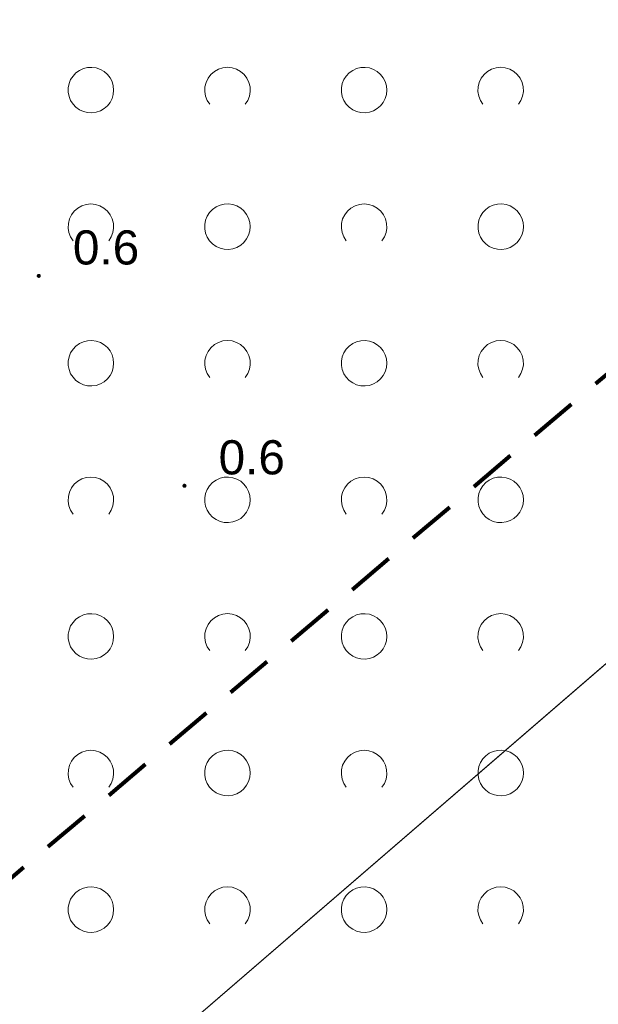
# Model space of a CAD drawing. Extents: x 5474185 to 5474933, y 5916077 to 5916824.
# Tile 94 of 256: x 5474430 to 5474442, y 5916611 to 5916633. Entities that reach past the tile are written whole.
import ezdxf

# ---------------------------------------------------------------- set-up
doc = ezdxf.new("R2010")
doc.units = 0
doc.linetypes.add('216-500', pattern=[2.5, 1.5, -1])
for name, color, linetype, lineweight in [('GESDZI', 253, 'CONTINUOUS', 18), ('GSPWPN', 253, 'CONTINUOUS', 13), ('GSPWPN_O', 253, 'CONTINUOUS', 13), ('GSSZAD', 254, 'CONTINUOUS', 18), ('Sieć wodociągowa', 253, 'CONTINUOUS', 40)]:
    doc.layers.add(name, color=color, linetype=linetype, lineweight=lineweight)
doc.styles.add('Arial', font='arial.ttf')

msp = doc.modelspace()

# ---------------------------------------------------------------- hatches: boundary and pattern name
at = {"layer": 'GSPWPN'}
for points in [[(5474430.2, 5916627.145), (5474430.188353, 5916627.146533), (5474430.1775, 5916627.151029), (5474430.16818, 5916627.15818), (5474430.161029, 5916627.1675), (5474430.156533, 5916627.178353), (5474430.155, 5916627.19), (5474430.156533, 5916627.201647), (5474430.161029, 5916627.2125), (5474430.16818, 5916627.22182), (5474430.1775, 5916627.228971), (5474430.188353, 5916627.233467), (5474430.2, 5916627.235), (5474430.211647, 5916627.233467), (5474430.2225, 5916627.228971), (5474430.23182, 5916627.22182), (5474430.238971, 5916627.2125), (5474430.243467, 5916627.201647), (5474430.245, 5916627.19), (5474430.243467, 5916627.178353), (5474430.238971, 5916627.1675), (5474430.23182, 5916627.15818), (5474430.2225, 5916627.151029), (5474430.211647, 5916627.146533)], [(5474433.4, 5916622.535), (5474433.388353, 5916622.536533), (5474433.3775, 5916622.541029), (5474433.36818, 5916622.54818), (5474433.361029, 5916622.5575), (5474433.356533, 5916622.568353), (5474433.355, 5916622.58), (5474433.356533, 5916622.591647), (5474433.361029, 5916622.6025), (5474433.36818, 5916622.61182), (5474433.3775, 5916622.618971), (5474433.388353, 5916622.623467), (5474433.4, 5916622.625), (5474433.411647, 5916622.623467), (5474433.4225, 5916622.618971), (5474433.43182, 5916622.61182), (5474433.438971, 5916622.6025), (5474433.443467, 5916622.591647), (5474433.445, 5916622.58), (5474433.443467, 5916622.568353), (5474433.438971, 5916622.5575), (5474433.43182, 5916622.54818), (5474433.4225, 5916622.541029), (5474433.411647, 5916622.536533)]]:
    msp.add_hatch(color=256, dxfattribs=at).paths.add_polyline_path(points)

# ---------------------------------------------------------------- linework, layer by layer
at = {"layer": 'GESDZI', "linetype": 'Continuous', "lineweight": 13}
for p, q in [((5474455.96, 5916630.15, 10.22), (5474342.29, 5916532.08, 10.22)), ((5474342.29, 5916532.08, 10.22), (5474455.96, 5916630.15, 10.22))]:
    msp.add_line(p, q, dxfattribs=at)
at = {"layer": 'GESDZI', "linetype": 'Continuous', "lineweight": 13, "elevation": 10.22, "flags": 128}
msp.add_lwpolyline([(5474443.69, 5916646.04), (5474393.53, 5916708.46), (5474352.63, 5916757.58), (5474351.73, 5916758.9), (5474246, 5916681.43), (5474241.05, 5916671.19), (5474244.02, 5916663.45), (5474255.17, 5916645.95), (5474272.74, 5916621.91), (5474307.08, 5916579.16), (5474342.29, 5916532.08), (5474455.96, 5916630.15), (5474443.69, 5916646.04)], close=True, dxfattribs=at)
at = {"layer": 'GSSZAD', "elevation": 10.1, "flags": 128}
for points in [[(5474431.845, 5916631.271005), (5474431.835964, 5916631.365631), (5474431.809184, 5916631.456836), (5474431.765627, 5916631.541325), (5474431.706867, 5916631.616045), (5474431.635028, 5916631.678293), (5474431.552708, 5916631.725821), (5474431.462879, 5916631.756911), (5474431.368791, 5916631.770439), (5474431.273843, 5916631.765916), (5474431.181466, 5916631.743505), (5474431.095, 5916631.704018), (5474431.01757, 5916631.64888), (5474430.951973, 5916631.580084), (5474430.900582, 5916631.500118), (5474430.865254, 5916631.411871), (5474430.847264, 5916631.318533), (5474430.847264, 5916631.223477), (5474430.865254, 5916631.130139), (5474430.900582, 5916631.041892), (5474430.951973, 5916630.961926), (5474431.01757, 5916630.89313), (5474431.095, 5916630.837992), (5474431.181466, 5916630.798505), (5474431.273843, 5916630.776094), (5474431.368791, 5916630.771571), (5474431.462879, 5916630.785099), (5474431.552708, 5916630.816189), (5474431.635028, 5916630.863717), (5474431.706867, 5916630.925965), (5474431.765627, 5916631.000685), (5474431.809184, 5916631.085174), (5474431.835964, 5916631.176379), (5474431.845, 5916631.271005)], [(5474437.845, 5916631.271005), (5474437.835964, 5916631.365631), (5474437.809184, 5916631.456836), (5474437.765627, 5916631.541325), (5474437.706867, 5916631.616045), (5474437.635028, 5916631.678293), (5474437.552708, 5916631.725821), (5474437.462879, 5916631.756911), (5474437.368791, 5916631.770439), (5474437.273843, 5916631.765916), (5474437.181466, 5916631.743505), (5474437.095, 5916631.704018), (5474437.01757, 5916631.64888), (5474436.951973, 5916631.580084), (5474436.900582, 5916631.500118), (5474436.865254, 5916631.411871), (5474436.847264, 5916631.318533), (5474436.847264, 5916631.223477), (5474436.865254, 5916631.130139), (5474436.900582, 5916631.041892), (5474436.951973, 5916630.961926), (5474437.01757, 5916630.89313), (5474437.095, 5916630.837992), (5474437.181466, 5916630.798505), (5474437.273843, 5916630.776094), (5474437.368791, 5916630.771571), (5474437.462879, 5916630.785099), (5474437.552708, 5916630.816189), (5474437.635028, 5916630.863717), (5474437.706867, 5916630.925965), (5474437.765627, 5916631.000685), (5474437.809184, 5916631.085174), (5474437.835964, 5916631.176379), (5474437.845, 5916631.271005)], [(5474434.845, 5916628.271005), (5474434.835964, 5916628.365631), (5474434.809184, 5916628.456836), (5474434.765627, 5916628.541325), (5474434.706867, 5916628.616045), (5474434.635028, 5916628.678293), (5474434.552708, 5916628.725821), (5474434.462879, 5916628.756911), (5474434.368791, 5916628.770439), (5474434.273843, 5916628.765916), (5474434.181466, 5916628.743505), (5474434.095, 5916628.704018), (5474434.01757, 5916628.64888), (5474433.951973, 5916628.580084), (5474433.900582, 5916628.500118), (5474433.865254, 5916628.411871), (5474433.847264, 5916628.318533), (5474433.847264, 5916628.223477), (5474433.865254, 5916628.130139), (5474433.900582, 5916628.041892), (5474433.951973, 5916627.961926), (5474434.01757, 5916627.89313), (5474434.095, 5916627.837992), (5474434.181466, 5916627.798505), (5474434.273843, 5916627.776094), (5474434.368791, 5916627.771571), (5474434.462879, 5916627.785099), (5474434.552708, 5916627.816189), (5474434.635028, 5916627.863717), (5474434.706867, 5916627.925965), (5474434.765627, 5916628.000685), (5474434.809184, 5916628.085174), (5474434.835964, 5916628.176379), (5474434.845, 5916628.271005)], [(5474440.845, 5916628.271005), (5474440.835964, 5916628.365631), (5474440.809184, 5916628.456836), (5474440.765627, 5916628.541325), (5474440.706867, 5916628.616045), (5474440.635028, 5916628.678293), (5474440.552708, 5916628.725821), (5474440.462879, 5916628.756911), (5474440.368791, 5916628.770439), (5474440.273843, 5916628.765916), (5474440.181466, 5916628.743505), (5474440.095, 5916628.704018), (5474440.01757, 5916628.64888), (5474439.951973, 5916628.580084), (5474439.900582, 5916628.500118), (5474439.865254, 5916628.411871), (5474439.847264, 5916628.318533), (5474439.847264, 5916628.223477), (5474439.865254, 5916628.130139), (5474439.900582, 5916628.041892), (5474439.951973, 5916627.961926), (5474440.01757, 5916627.89313), (5474440.095, 5916627.837992), (5474440.181466, 5916627.798505), (5474440.273843, 5916627.776094), (5474440.368791, 5916627.771571), (5474440.462879, 5916627.785099), (5474440.552708, 5916627.816189), (5474440.635028, 5916627.863717), (5474440.706867, 5916627.925965), (5474440.765627, 5916628.000685), (5474440.809184, 5916628.085174), (5474440.835964, 5916628.176379), (5474440.845, 5916628.271005)], [(5474431.845, 5916625.271005), (5474431.835964, 5916625.365631), (5474431.809184, 5916625.456836), (5474431.765627, 5916625.541325), (5474431.706867, 5916625.616045), (5474431.635028, 5916625.678293), (5474431.552708, 5916625.725821), (5474431.462879, 5916625.756911), (5474431.368791, 5916625.770439), (5474431.273843, 5916625.765916), (5474431.181466, 5916625.743505), (5474431.095, 5916625.704018), (5474431.01757, 5916625.64888), (5474430.951973, 5916625.580084), (5474430.900582, 5916625.500118), (5474430.865254, 5916625.411871), (5474430.847264, 5916625.318533), (5474430.847264, 5916625.223477), (5474430.865254, 5916625.130139), (5474430.900582, 5916625.041892), (5474430.951973, 5916624.961926), (5474431.01757, 5916624.89313), (5474431.095, 5916624.837992), (5474431.181466, 5916624.798505), (5474431.273843, 5916624.776094), (5474431.368791, 5916624.771571), (5474431.462879, 5916624.785099), (5474431.552708, 5916624.816189), (5474431.635028, 5916624.863717), (5474431.706867, 5916624.925965), (5474431.765627, 5916625.000685), (5474431.809184, 5916625.085174), (5474431.835964, 5916625.176379), (5474431.845, 5916625.271005)], [(5474437.845, 5916625.271005), (5474437.835964, 5916625.365631), (5474437.809184, 5916625.456836), (5474437.765627, 5916625.541325), (5474437.706867, 5916625.616045), (5474437.635028, 5916625.678293), (5474437.552708, 5916625.725821), (5474437.462879, 5916625.756911), (5474437.368791, 5916625.770439), (5474437.273843, 5916625.765916), (5474437.181466, 5916625.743505), (5474437.095, 5916625.704018), (5474437.01757, 5916625.64888), (5474436.951973, 5916625.580084), (5474436.900582, 5916625.500118), (5474436.865254, 5916625.411871), (5474436.847264, 5916625.318533), (5474436.847264, 5916625.223477), (5474436.865254, 5916625.130139), (5474436.900582, 5916625.041892), (5474436.951973, 5916624.961926), (5474437.01757, 5916624.89313), (5474437.095, 5916624.837992), (5474437.181466, 5916624.798505), (5474437.273843, 5916624.776094), (5474437.368791, 5916624.771571), (5474437.462879, 5916624.785099), (5474437.552708, 5916624.816189), (5474437.635028, 5916624.863717), (5474437.706867, 5916624.925965), (5474437.765627, 5916625.000685), (5474437.809184, 5916625.085174), (5474437.835964, 5916625.176379), (5474437.845, 5916625.271005)], [(5474434.845, 5916622.271005), (5474434.835964, 5916622.365631), (5474434.809184, 5916622.456836), (5474434.765627, 5916622.541325), (5474434.706867, 5916622.616045), (5474434.635028, 5916622.678293), (5474434.552708, 5916622.725821), (5474434.462879, 5916622.756911), (5474434.368791, 5916622.770439), (5474434.273843, 5916622.765916), (5474434.181466, 5916622.743505), (5474434.095, 5916622.704018), (5474434.01757, 5916622.64888), (5474433.951973, 5916622.580084), (5474433.900582, 5916622.500118), (5474433.865254, 5916622.411871), (5474433.847264, 5916622.318533), (5474433.847264, 5916622.223477), (5474433.865254, 5916622.130139), (5474433.900582, 5916622.041892), (5474433.951973, 5916621.961926), (5474434.01757, 5916621.89313), (5474434.095, 5916621.837992), (5474434.181466, 5916621.798505), (5474434.273843, 5916621.776094), (5474434.368791, 5916621.771571), (5474434.462879, 5916621.785099), (5474434.552708, 5916621.816189), (5474434.635028, 5916621.863717), (5474434.706867, 5916621.925965), (5474434.765627, 5916622.000685), (5474434.809184, 5916622.085174), (5474434.835964, 5916622.176379), (5474434.845, 5916622.271005)], [(5474440.845, 5916622.271005), (5474440.835964, 5916622.365631), (5474440.809184, 5916622.456836), (5474440.765627, 5916622.541325), (5474440.706867, 5916622.616045), (5474440.635028, 5916622.678293), (5474440.552708, 5916622.725821), (5474440.462879, 5916622.756911), (5474440.368791, 5916622.770439), (5474440.273843, 5916622.765916), (5474440.181466, 5916622.743505), (5474440.095, 5916622.704018), (5474440.01757, 5916622.64888), (5474439.951973, 5916622.580084), (5474439.900582, 5916622.500118), (5474439.865254, 5916622.411871), (5474439.847264, 5916622.318533), (5474439.847264, 5916622.223477), (5474439.865254, 5916622.130139), (5474439.900582, 5916622.041892), (5474439.951973, 5916621.961926), (5474440.01757, 5916621.89313), (5474440.095, 5916621.837992), (5474440.181466, 5916621.798505), (5474440.273843, 5916621.776094), (5474440.368791, 5916621.771571), (5474440.462879, 5916621.785099), (5474440.552708, 5916621.816189), (5474440.635028, 5916621.863717), (5474440.706867, 5916621.925965), (5474440.765627, 5916622.000685), (5474440.809184, 5916622.085174), (5474440.835964, 5916622.176379), (5474440.845, 5916622.271005)], [(5474431.845, 5916619.271005), (5474431.835964, 5916619.365631), (5474431.809184, 5916619.456836), (5474431.765627, 5916619.541325), (5474431.706867, 5916619.616045), (5474431.635028, 5916619.678293), (5474431.552708, 5916619.725821), (5474431.462879, 5916619.756911), (5474431.368791, 5916619.770439), (5474431.273843, 5916619.765916), (5474431.181466, 5916619.743505), (5474431.095, 5916619.704018), (5474431.01757, 5916619.64888), (5474430.951973, 5916619.580084), (5474430.900582, 5916619.500118), (5474430.865254, 5916619.411871), (5474430.847264, 5916619.318533), (5474430.847264, 5916619.223477), (5474430.865254, 5916619.130139), (5474430.900582, 5916619.041892), (5474430.951973, 5916618.961926), (5474431.01757, 5916618.89313), (5474431.095, 5916618.837992), (5474431.181466, 5916618.798505), (5474431.273843, 5916618.776094), (5474431.368791, 5916618.771571), (5474431.462879, 5916618.785099), (5474431.552708, 5916618.816189), (5474431.635028, 5916618.863717), (5474431.706867, 5916618.925965), (5474431.765627, 5916619.000685), (5474431.809184, 5916619.085174), (5474431.835964, 5916619.176379), (5474431.845, 5916619.271005)], [(5474437.845, 5916619.271005), (5474437.835964, 5916619.365631), (5474437.809184, 5916619.456836), (5474437.765627, 5916619.541325), (5474437.706867, 5916619.616045), (5474437.635028, 5916619.678293), (5474437.552708, 5916619.725821), (5474437.462879, 5916619.756911), (5474437.368791, 5916619.770439), (5474437.273843, 5916619.765916), (5474437.181466, 5916619.743505), (5474437.095, 5916619.704018), (5474437.01757, 5916619.64888), (5474436.951973, 5916619.580084), (5474436.900582, 5916619.500118), (5474436.865254, 5916619.411871), (5474436.847264, 5916619.318533), (5474436.847264, 5916619.223477), (5474436.865254, 5916619.130139), (5474436.900582, 5916619.041892), (5474436.951973, 5916618.961926), (5474437.01757, 5916618.89313), (5474437.095, 5916618.837992), (5474437.181466, 5916618.798505), (5474437.273843, 5916618.776094), (5474437.368791, 5916618.771571), (5474437.462879, 5916618.785099), (5474437.552708, 5916618.816189), (5474437.635028, 5916618.863717), (5474437.706867, 5916618.925965), (5474437.765627, 5916619.000685), (5474437.809184, 5916619.085174), (5474437.835964, 5916619.176379), (5474437.845, 5916619.271005)], [(5474434.845, 5916616.271005), (5474434.835964, 5916616.365631), (5474434.809184, 5916616.456836), (5474434.765627, 5916616.541325), (5474434.706867, 5916616.616045), (5474434.635028, 5916616.678293), (5474434.552708, 5916616.725821), (5474434.462879, 5916616.756911), (5474434.368791, 5916616.770439), (5474434.273843, 5916616.765916), (5474434.181466, 5916616.743505), (5474434.095, 5916616.704018), (5474434.01757, 5916616.64888), (5474433.951973, 5916616.580084), (5474433.900582, 5916616.500118), (5474433.865254, 5916616.411871), (5474433.847264, 5916616.318533), (5474433.847264, 5916616.223477), (5474433.865254, 5916616.130139), (5474433.900582, 5916616.041892), (5474433.951973, 5916615.961926), (5474434.01757, 5916615.89313), (5474434.095, 5916615.837992), (5474434.181466, 5916615.798505), (5474434.273843, 5916615.776094), (5474434.368791, 5916615.771571), (5474434.462879, 5916615.785099), (5474434.552708, 5916615.816189), (5474434.635028, 5916615.863717), (5474434.706867, 5916615.925965), (5474434.765627, 5916616.000685), (5474434.809184, 5916616.085174), (5474434.835964, 5916616.176379), (5474434.845, 5916616.271005)], [(5474440.845, 5916616.271005), (5474440.835964, 5916616.365631), (5474440.809184, 5916616.456836), (5474440.765627, 5916616.541325), (5474440.706867, 5916616.616045), (5474440.635028, 5916616.678293), (5474440.552708, 5916616.725821), (5474440.462879, 5916616.756911), (5474440.368791, 5916616.770439), (5474440.273843, 5916616.765916), (5474440.181466, 5916616.743505), (5474440.095, 5916616.704018), (5474440.01757, 5916616.64888), (5474439.951973, 5916616.580084), (5474439.900582, 5916616.500118), (5474439.865254, 5916616.411871), (5474439.847264, 5916616.318533), (5474439.847264, 5916616.223477), (5474439.865254, 5916616.130139), (5474439.900582, 5916616.041892), (5474439.951973, 5916615.961926), (5474440.01757, 5916615.89313), (5474440.095, 5916615.837992), (5474440.181466, 5916615.798505), (5474440.273843, 5916615.776094), (5474440.368791, 5916615.771571), (5474440.462879, 5916615.785099), (5474440.552708, 5916615.816189), (5474440.635028, 5916615.863717), (5474440.706867, 5916615.925965), (5474440.765627, 5916616.000685), (5474440.809184, 5916616.085174), (5474440.835964, 5916616.176379), (5474440.845, 5916616.271005)], [(5474431.845, 5916613.271005), (5474431.835964, 5916613.365631), (5474431.809184, 5916613.456836), (5474431.765627, 5916613.541325), (5474431.706867, 5916613.616045), (5474431.635028, 5916613.678293), (5474431.552708, 5916613.725821), (5474431.462879, 5916613.756911), (5474431.368791, 5916613.770439), (5474431.273843, 5916613.765916), (5474431.181466, 5916613.743505), (5474431.095, 5916613.704018), (5474431.01757, 5916613.64888), (5474430.951973, 5916613.580084), (5474430.900582, 5916613.500118), (5474430.865254, 5916613.411871), (5474430.847264, 5916613.318533), (5474430.847264, 5916613.223477), (5474430.865254, 5916613.130139), (5474430.900582, 5916613.041892), (5474430.951973, 5916612.961926), (5474431.01757, 5916612.89313), (5474431.095, 5916612.837992), (5474431.181466, 5916612.798505), (5474431.273843, 5916612.776094), (5474431.368791, 5916612.771571), (5474431.462879, 5916612.785099), (5474431.552708, 5916612.816189), (5474431.635028, 5916612.863717), (5474431.706867, 5916612.925965), (5474431.765627, 5916613.000685), (5474431.809184, 5916613.085174), (5474431.835964, 5916613.176379), (5474431.845, 5916613.271005)], [(5474437.845, 5916613.271005), (5474437.835964, 5916613.365631), (5474437.809184, 5916613.456836), (5474437.765627, 5916613.541325), (5474437.706867, 5916613.616045), (5474437.635028, 5916613.678293), (5474437.552708, 5916613.725821), (5474437.462879, 5916613.756911), (5474437.368791, 5916613.770439), (5474437.273843, 5916613.765916), (5474437.181466, 5916613.743505), (5474437.095, 5916613.704018), (5474437.01757, 5916613.64888), (5474436.951973, 5916613.580084), (5474436.900582, 5916613.500118), (5474436.865254, 5916613.411871), (5474436.847264, 5916613.318533), (5474436.847264, 5916613.223477), (5474436.865254, 5916613.130139), (5474436.900582, 5916613.041892), (5474436.951973, 5916612.961926), (5474437.01757, 5916612.89313), (5474437.095, 5916612.837992), (5474437.181466, 5916612.798505), (5474437.273843, 5916612.776094), (5474437.368791, 5916612.771571), (5474437.462879, 5916612.785099), (5474437.552708, 5916612.816189), (5474437.635028, 5916612.863717), (5474437.706867, 5916612.925965), (5474437.765627, 5916613.000685), (5474437.809184, 5916613.085174), (5474437.835964, 5916613.176379), (5474437.845, 5916613.271005)]]:
    msp.add_lwpolyline(points, close=True, dxfattribs=at)
for points in [[(5474433.954688, 5916630.958505), (5474433.899433, 5916631.044136), (5474433.862688, 5916631.139191), (5474433.84598, 5916631.239723), (5474433.850002, 5916631.341554), (5474433.874588, 5916631.440454), (5474433.918717, 5916631.532315), (5474433.980554, 5916631.61332), (5474434.057532, 5916631.680104), (5474434.146452, 5916631.729894), (5474434.24362, 5916631.760619), (5474434.345, 5916631.771005), (5474434.44638, 5916631.760619), (5474434.543548, 5916631.729894), (5474434.632468, 5916631.680104), (5474434.709446, 5916631.61332), (5474434.771283, 5916631.532315), (5474434.815412, 5916631.440454), (5474434.839998, 5916631.341554), (5474434.84402, 5916631.239723), (5474434.827312, 5916631.139191), (5474434.790567, 5916631.044136), (5474434.735312, 5916630.958505)], [(5474439.954688, 5916630.958505), (5474439.899433, 5916631.044136), (5474439.862688, 5916631.139191), (5474439.84598, 5916631.239723), (5474439.850002, 5916631.341554), (5474439.874588, 5916631.440454), (5474439.918717, 5916631.532315), (5474439.980554, 5916631.61332), (5474440.057532, 5916631.680104), (5474440.146452, 5916631.729894), (5474440.24362, 5916631.760619), (5474440.345, 5916631.771005), (5474440.44638, 5916631.760619), (5474440.543548, 5916631.729894), (5474440.632468, 5916631.680104), (5474440.709446, 5916631.61332), (5474440.771283, 5916631.532315), (5474440.815412, 5916631.440454), (5474440.839998, 5916631.341554), (5474440.84402, 5916631.239723), (5474440.827312, 5916631.139191), (5474440.790567, 5916631.044136), (5474440.735312, 5916630.958505)], [(5474430.954688, 5916627.958505), (5474430.899433, 5916628.044136), (5474430.862688, 5916628.139191), (5474430.84598, 5916628.239723), (5474430.850002, 5916628.341554), (5474430.874588, 5916628.440454), (5474430.918717, 5916628.532315), (5474430.980554, 5916628.61332), (5474431.057532, 5916628.680104), (5474431.146452, 5916628.729894), (5474431.24362, 5916628.760619), (5474431.345, 5916628.771005), (5474431.44638, 5916628.760619), (5474431.543548, 5916628.729894), (5474431.632468, 5916628.680104), (5474431.709446, 5916628.61332), (5474431.771283, 5916628.532315), (5474431.815412, 5916628.440454), (5474431.839998, 5916628.341554), (5474431.84402, 5916628.239723), (5474431.827312, 5916628.139191), (5474431.790567, 5916628.044136), (5474431.735312, 5916627.958505)], [(5474436.954688, 5916627.958505), (5474436.899433, 5916628.044136), (5474436.862688, 5916628.139191), (5474436.84598, 5916628.239723), (5474436.850002, 5916628.341554), (5474436.874588, 5916628.440454), (5474436.918717, 5916628.532315), (5474436.980554, 5916628.61332), (5474437.057532, 5916628.680104), (5474437.146452, 5916628.729894), (5474437.24362, 5916628.760619), (5474437.345, 5916628.771005), (5474437.44638, 5916628.760619), (5474437.543548, 5916628.729894), (5474437.632468, 5916628.680104), (5474437.709446, 5916628.61332), (5474437.771283, 5916628.532315), (5474437.815412, 5916628.440454), (5474437.839998, 5916628.341554), (5474437.84402, 5916628.239723), (5474437.827312, 5916628.139191), (5474437.790567, 5916628.044136), (5474437.735312, 5916627.958505)], [(5474433.954688, 5916624.958505), (5474433.899433, 5916625.044136), (5474433.862688, 5916625.139191), (5474433.84598, 5916625.239723), (5474433.850002, 5916625.341554), (5474433.874588, 5916625.440454), (5474433.918717, 5916625.532315), (5474433.980554, 5916625.61332), (5474434.057532, 5916625.680104), (5474434.146452, 5916625.729894), (5474434.24362, 5916625.760619), (5474434.345, 5916625.771005), (5474434.44638, 5916625.760619), (5474434.543548, 5916625.729894), (5474434.632468, 5916625.680104), (5474434.709446, 5916625.61332), (5474434.771283, 5916625.532315), (5474434.815412, 5916625.440454), (5474434.839998, 5916625.341554), (5474434.84402, 5916625.239723), (5474434.827312, 5916625.139191), (5474434.790567, 5916625.044136), (5474434.735312, 5916624.958505)], [(5474439.954688, 5916624.958505), (5474439.899433, 5916625.044136), (5474439.862688, 5916625.139191), (5474439.84598, 5916625.239723), (5474439.850002, 5916625.341554), (5474439.874588, 5916625.440454), (5474439.918717, 5916625.532315), (5474439.980554, 5916625.61332), (5474440.057532, 5916625.680104), (5474440.146452, 5916625.729894), (5474440.24362, 5916625.760619), (5474440.345, 5916625.771005), (5474440.44638, 5916625.760619), (5474440.543548, 5916625.729894), (5474440.632468, 5916625.680104), (5474440.709446, 5916625.61332), (5474440.771283, 5916625.532315), (5474440.815412, 5916625.440454), (5474440.839998, 5916625.341554), (5474440.84402, 5916625.239723), (5474440.827312, 5916625.139191), (5474440.790567, 5916625.044136), (5474440.735312, 5916624.958505)], [(5474430.954688, 5916621.958505), (5474430.899433, 5916622.044136), (5474430.862688, 5916622.139191), (5474430.84598, 5916622.239723), (5474430.850002, 5916622.341554), (5474430.874588, 5916622.440454), (5474430.918717, 5916622.532315), (5474430.980554, 5916622.61332), (5474431.057532, 5916622.680104), (5474431.146452, 5916622.729894), (5474431.24362, 5916622.760619), (5474431.345, 5916622.771005), (5474431.44638, 5916622.760619), (5474431.543548, 5916622.729894), (5474431.632468, 5916622.680104), (5474431.709446, 5916622.61332), (5474431.771283, 5916622.532315), (5474431.815412, 5916622.440454), (5474431.839998, 5916622.341554), (5474431.84402, 5916622.239723), (5474431.827312, 5916622.139191), (5474431.790567, 5916622.044136), (5474431.735312, 5916621.958505)], [(5474436.954688, 5916621.958505), (5474436.899433, 5916622.044136), (5474436.862688, 5916622.139191), (5474436.84598, 5916622.239723), (5474436.850002, 5916622.341554), (5474436.874588, 5916622.440454), (5474436.918717, 5916622.532315), (5474436.980554, 5916622.61332), (5474437.057532, 5916622.680104), (5474437.146452, 5916622.729894), (5474437.24362, 5916622.760619), (5474437.345, 5916622.771005), (5474437.44638, 5916622.760619), (5474437.543548, 5916622.729894), (5474437.632468, 5916622.680104), (5474437.709446, 5916622.61332), (5474437.771283, 5916622.532315), (5474437.815412, 5916622.440454), (5474437.839998, 5916622.341554), (5474437.84402, 5916622.239723), (5474437.827312, 5916622.139191), (5474437.790567, 5916622.044136), (5474437.735312, 5916621.958505)], [(5474433.954688, 5916618.958505), (5474433.899433, 5916619.044136), (5474433.862688, 5916619.139191), (5474433.84598, 5916619.239723), (5474433.850002, 5916619.341554), (5474433.874588, 5916619.440454), (5474433.918717, 5916619.532315), (5474433.980554, 5916619.61332), (5474434.057532, 5916619.680104), (5474434.146452, 5916619.729894), (5474434.24362, 5916619.760619), (5474434.345, 5916619.771005), (5474434.44638, 5916619.760619), (5474434.543548, 5916619.729894), (5474434.632468, 5916619.680104), (5474434.709446, 5916619.61332), (5474434.771283, 5916619.532315), (5474434.815412, 5916619.440454), (5474434.839998, 5916619.341554), (5474434.84402, 5916619.239723), (5474434.827312, 5916619.139191), (5474434.790567, 5916619.044136), (5474434.735312, 5916618.958505)], [(5474439.954688, 5916618.958505), (5474439.899433, 5916619.044136), (5474439.862688, 5916619.139191), (5474439.84598, 5916619.239723), (5474439.850002, 5916619.341554), (5474439.874588, 5916619.440454), (5474439.918717, 5916619.532315), (5474439.980554, 5916619.61332), (5474440.057532, 5916619.680104), (5474440.146452, 5916619.729894), (5474440.24362, 5916619.760619), (5474440.345, 5916619.771005), (5474440.44638, 5916619.760619), (5474440.543548, 5916619.729894), (5474440.632468, 5916619.680104), (5474440.709446, 5916619.61332), (5474440.771283, 5916619.532315), (5474440.815412, 5916619.440454), (5474440.839998, 5916619.341554), (5474440.84402, 5916619.239723), (5474440.827312, 5916619.139191), (5474440.790567, 5916619.044136), (5474440.735312, 5916618.958505)], [(5474430.954688, 5916615.958505), (5474430.899433, 5916616.044136), (5474430.862688, 5916616.139191), (5474430.84598, 5916616.239723), (5474430.850002, 5916616.341554), (5474430.874588, 5916616.440454), (5474430.918717, 5916616.532315), (5474430.980554, 5916616.61332), (5474431.057532, 5916616.680104), (5474431.146452, 5916616.729894), (5474431.24362, 5916616.760619), (5474431.345, 5916616.771005), (5474431.44638, 5916616.760619), (5474431.543548, 5916616.729894), (5474431.632468, 5916616.680104), (5474431.709446, 5916616.61332), (5474431.771283, 5916616.532315), (5474431.815412, 5916616.440454), (5474431.839998, 5916616.341554), (5474431.84402, 5916616.239723), (5474431.827312, 5916616.139191), (5474431.790567, 5916616.044136), (5474431.735312, 5916615.958505)], [(5474436.954688, 5916615.958505), (5474436.899433, 5916616.044136), (5474436.862688, 5916616.139191), (5474436.84598, 5916616.239723), (5474436.850002, 5916616.341554), (5474436.874588, 5916616.440454), (5474436.918717, 5916616.532315), (5474436.980554, 5916616.61332), (5474437.057532, 5916616.680104), (5474437.146452, 5916616.729894), (5474437.24362, 5916616.760619), (5474437.345, 5916616.771005), (5474437.44638, 5916616.760619), (5474437.543548, 5916616.729894), (5474437.632468, 5916616.680104), (5474437.709446, 5916616.61332), (5474437.771283, 5916616.532315), (5474437.815412, 5916616.440454), (5474437.839998, 5916616.341554), (5474437.84402, 5916616.239723), (5474437.827312, 5916616.139191), (5474437.790567, 5916616.044136), (5474437.735312, 5916615.958505)], [(5474433.954688, 5916612.958505), (5474433.899433, 5916613.044136), (5474433.862688, 5916613.139191), (5474433.84598, 5916613.239723), (5474433.850002, 5916613.341554), (5474433.874588, 5916613.440454), (5474433.918717, 5916613.532315), (5474433.980554, 5916613.61332), (5474434.057532, 5916613.680104), (5474434.146452, 5916613.729894), (5474434.24362, 5916613.760619), (5474434.345, 5916613.771005), (5474434.44638, 5916613.760619), (5474434.543548, 5916613.729894), (5474434.632468, 5916613.680104), (5474434.709446, 5916613.61332), (5474434.771283, 5916613.532315), (5474434.815412, 5916613.440454), (5474434.839998, 5916613.341554), (5474434.84402, 5916613.239723), (5474434.827312, 5916613.139191), (5474434.790567, 5916613.044136), (5474434.735312, 5916612.958505)], [(5474439.954688, 5916612.958505), (5474439.899433, 5916613.044136), (5474439.862688, 5916613.139191), (5474439.84598, 5916613.239723), (5474439.850002, 5916613.341554), (5474439.874588, 5916613.440454), (5474439.918717, 5916613.532315), (5474439.980554, 5916613.61332), (5474440.057532, 5916613.680104), (5474440.146452, 5916613.729894), (5474440.24362, 5916613.760619), (5474440.345, 5916613.771005), (5474440.44638, 5916613.760619), (5474440.543548, 5916613.729894), (5474440.632468, 5916613.680104), (5474440.709446, 5916613.61332), (5474440.771283, 5916613.532315), (5474440.815412, 5916613.440454), (5474440.839998, 5916613.341554), (5474440.84402, 5916613.239723), (5474440.827312, 5916613.139191), (5474440.790567, 5916613.044136), (5474440.735312, 5916612.958505)]]:
    msp.add_lwpolyline(points, dxfattribs=at)
at = {"layer": 'Sieć wodociągowa', "linetype": '216-500', "lineweight": 80, "ltscale": 0.7, "flags": 128}
msp.add_lwpolyline([(5474639.869806, 5916212.126617), (5474591.959812, 5916281.625874), (5474551.712383, 5916254.056825), (5474329.196562, 5916529.052215), (5474464.624498, 5916643.592803), (5474589.816575, 5916486.173867), (5474604.985748, 5916472.173823), (5474772.523912, 5916261.364361), (5474653.387527, 5916193.483494), (5474639.869806, 5916212.126617)], close=True, dxfattribs=at)

# ---------------------------------------------------------------- texts
at = {"layer": 'GSPWPN_O', "linetype": 'Continuous', "lineweight": 0, "style": 'Arial'}
for p in [(5474430.95, 5916627.44, 10.8), (5474434.15, 5916622.83, 10.8)]:
    msp.add_text('0.6', height=0.75, dxfattribs=at).set_placement(p)

doc.saveas('drawing.dxf')
